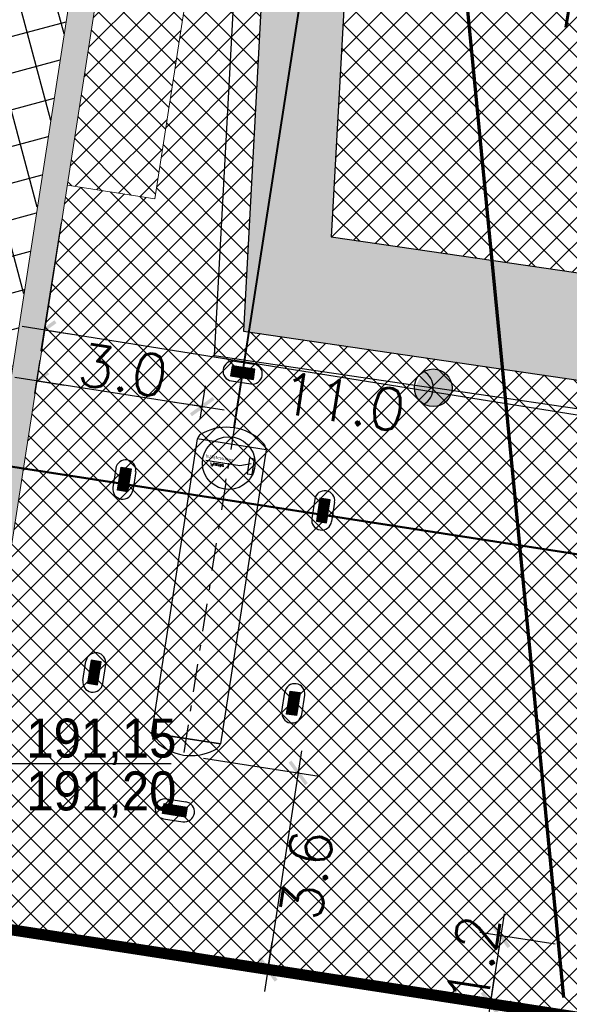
# Model space of a CAD drawing. Header units: metres. Extents: x 5509548 to 5517943, y 5680530 to 5684871.
# Tile 24 of 124: x 5516071 to 5516081, y 5683288 to 5683306. Entities that reach past the tile are written whole.
import ezdxf
from ezdxf import colors
from ezdxf.entities.mleader import LeaderData, LeaderLine
from ezdxf.enums import TextEntityAlignment as Align
from ezdxf.lldxf.tags import DXFTag
from ezdxf.math import Vec2, Vec3

# ---------------------------------------------------------------- set-up
doc = ezdxf.new("R2010")
doc.units = ezdxf.units.M
for name, pattern in [('CENTER', [2, 1.25, -0.25, 0.25, -0.25]), ('DASHDOT', [1, 0.5, -0.25, 0, -0.25]), ('L_0_02', [0])]:
    doc.linetypes.add(name, pattern=pattern)
doc.layers.get('0').update_dxf_attribs({"linetype": 'CONTINUOUS', "lineweight": 18})
doc.layers.get('Defpoints').update_dxf_attribs({"linetype": 'CONTINUOUS'})
for name, color, linetype in [('--EL_LEGENDA', 240, 'CONTINUOUS'), ('--oświetlenie wokół budynku', 240, 'CONTINUOUS'), ('A-Budynek', 170, 'CONTINUOUS'), ('A-Budynek szraf', 170, 'CONTINUOUS'), ('A-Chodniki', 230, 'CONTINUOUS'), ('A-Granica', 94, 'CENTER'), ('A-Nasadzenia', 7, 'CONTINUOUS'), ('A-Nawierzchnie', 41, 'CONTINUOUS'), ('A-Rzędne', 210, 'CONTINUOUS'), ('A-Zbiornik-LPG', 51, 'CONTINUOUS'), ('org', 1, 'CONTINUOUS')]:
    doc.layers.add(name, color=color, linetype=linetype)
for name, color, linetype, lineweight in [('D-WYMIARY', 7, 'CONTINUOUS', 15), ('EGB_DzialkaEwidencyjna', 7, 'L_0_02', 18), ('RR_gaz', 40, 'CONTINUOUS', 40), ('RR_woda_przylacza', 160, 'CONTINUOUS', 70)]:
    doc.layers.add(name, color=color, linetype=linetype, lineweight=lineweight)
doc.styles.add('CP_ATTR', font='simplex.shx', dxfattribs={"bigfont": '@extfont2.shx'})
doc.styles.add('MZSK01', font='arial.ttf', dxfattribs={"width": 0.9, "height": 0.75})
doc.styles.add('ROMANS', font='simplex.shx', dxfattribs={"width": 0.9, "oblique": 15})
doc.styles.get("Standard").update_dxf_attribs({"font": 'simplex.shx'})
tags = doc.linetypes.add('--LINIA_nN', pattern='A,0.5,-0.2,["nN",Standard,S=0.1,R=0,X=-0.1,Y=-0.05],-0.25', length=0.95).pattern_tags.tags
tags[6] = DXFTag(74, 10)
doc.dimstyles.get("Standard").update_dxf_attribs({"dimtxt": 0.18, "dimasz": 0.18, "dimexe": 0.18, "dimexo": 0.0625, "dimgap": 0.09, "dimtad": 0, "dimtih": 1, "dimtoh": 1, "dimdec": 4, "dimzin": 0, "dimdsep": 46, "dimtxsty": 'Standard', "dimcen": 0.09, "dimadec": 0, "dimazin": 0, "dimtfac": 1, "dimtdec": 4, "dimtofl": 0, "dimtmove": 0, "dimatfit": 3, "dimfxl": 1, "dimtolj": 1, "dimtzin": 0, "dimarcsym": 0})

# ---------------------------------------------------------------- blocks, each defined once
blk = doc.blocks.new('_ARCHTICK')
at = {"color": 0, "linetype": 'ByBlock', "lineweight": -2}
blk.add_line((0, 0), (-1, 0), dxfattribs=at)
blk.add_solid([(0.398, 0.309), (0.309, 0.398), (-0.309, -0.398), (-0.398, -0.309)], dxfattribs=at)
blk = doc.blocks.new('*D421')
at = {"layer": 'D-WYMIARY', "color": 14, "lineweight": -2}
for p, q in [((5516073.056, 5683311.889), (5516072.392, 5683307.61)), ((5516072.055, 5683308.047), (5516090.982, 5683305.111)), ((5516090.533, 5683304.823), (5516090.529, 5683304.797))]:
    blk.add_line(p, q, dxfattribs=at)
at = {"layer": 'Defpoints', "color": 0}
for p in [(5516073.112, 5683312.247), (5516090.587, 5683305.172), (5516090.588, 5683305.181)]:
    blk.add_point(p, dxfattribs=at)
at = {"layer": 'D-WYMIARY', "color": 14, "lineweight": -2, "xscale": 0.5, "yscale": 0.5, "zscale": 0.5}
for p, rotation in [((5516072.451, 5683307.985), 171.1838518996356), ((5516090.587, 5683305.172), 351.1838518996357)]:
    blk.add_blockref('_ARCHTICK', p, dxfattribs=dict(at, rotation=rotation))
at = {"layer": 'D-WYMIARY', "color": 50, "linetype": 'ByBlock', "insert": (5516081.454, 5683306.159), "char_height": 0.75, "attachment_point": 5, "rotation": 351.1839}
blk.add_mtext('\\A1;18.4', dxfattribs=at)
blk = doc.blocks.new('*D423')
at = {"layer": 'D-WYMIARY', "color": 14, "lineweight": -2}
for p, q in [((5516071.583, 5683302.406), (5516071.216, 5683300.111)), ((5516082.441, 5683300.669), (5516082.074, 5683298.374)), ((5516082.529, 5683298.686), (5516070.881, 5683300.549))]:
    blk.add_line(p, q, dxfattribs=at)
at = {"layer": 'Defpoints', "color": 0}
for p in [(5516071.641, 5683302.764), (5516082.498, 5683301.027), (5516071.276, 5683300.486)]:
    blk.add_point(p, dxfattribs=at)
at = {"layer": 'D-WYMIARY', "color": 14, "lineweight": -2, "xscale": 0.5, "yscale": 0.5, "zscale": 0.5}
for p, rotation in [((5516071.276, 5683300.486), 170.9135448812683), ((5516082.134, 5683298.749), 350.9135448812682)]:
    blk.add_blockref('_ARCHTICK', p, dxfattribs=dict(at, rotation=rotation))
at = {"layer": 'D-WYMIARY', "color": 50, "linetype": 'ByBlock', "insert": (5516076.638, 5683299.198), "char_height": 0.75, "attachment_point": 5, "rotation": 350.9135}
blk.add_mtext('\\A1;11.0', dxfattribs=at)
blk = doc.blocks.new('*D439')
at = {"layer": 'D-WYMIARY', "color": 14, "lineweight": -2}
for p, q in [((5516079.527, 5683290.017), (5516079.217, 5683288.009)), ((5516080.439, 5683289.472), (5516079.091, 5683289.68)), ((5516080.251, 5683288.254), (5516078.903, 5683288.463))]:
    blk.add_line(p, q, dxfattribs=at)
at = {"layer": 'Defpoints', "color": 0}
for p in [(5516080.797, 5683289.416), (5516079.278, 5683288.405), (5516080.609, 5683288.199)]:
    blk.add_point(p, dxfattribs=at)
at = {"layer": 'D-WYMIARY', "color": 14, "lineweight": -2, "xscale": 0.5, "yscale": 0.5, "zscale": 0.5}
for p, rotation in [((5516079.466, 5683289.622), 81.22534036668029), ((5516079.278, 5683288.405), 261.2253403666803)]:
    blk.add_blockref('_ARCHTICK', p, dxfattribs=dict(at, rotation=rotation))
at = {"layer": 'D-WYMIARY', "color": 50, "linetype": 'ByBlock', "insert": (5516078.97, 5683289.193), "char_height": 0.75, "attachment_point": 5, "rotation": 81.2253}
blk.add_mtext('\\A1;1.2', dxfattribs=at)
blk = doc.blocks.new('*D443')
at = {"layer": 'D-WYMIARY', "color": 14, "lineweight": -2}
for p, q in [((5516075.894, 5683292.938), (5516075.228, 5683288.625)), ((5516074.131, 5683292.805), (5516076.208, 5683292.485)), ((5516073.588, 5683289.283), (5516075.665, 5683288.962))]:
    blk.add_line(p, q, dxfattribs=at)
at = {"layer": 'Defpoints', "color": 0}
for p in [(5516073.773, 5683292.861), (5516073.229, 5683289.338), (5516075.289, 5683289.02)]:
    blk.add_point(p, dxfattribs=at)
at = {"layer": 'D-WYMIARY', "color": 14, "lineweight": -2, "xscale": 0.5, "yscale": 0.5, "zscale": 0.5}
for p, rotation in [((5516075.833, 5683292.543), 81.22534035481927), ((5516075.289, 5683289.02), 261.2253403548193)]:
    blk.add_blockref('_ARCHTICK', p, dxfattribs=dict(at, rotation=rotation))
at = {"layer": 'D-WYMIARY', "color": 50, "linetype": 'ByBlock', "insert": (5516075.981, 5683290.717), "char_height": 0.75, "attachment_point": 5, "rotation": 81.2253}
blk.add_mtext('\\A1;3.6', dxfattribs=at)
blk = doc.blocks.new('*D444')
at = {"layer": 'D-WYMIARY', "color": 14, "lineweight": -2}
for p, q in [((5516071.111, 5683299.348), (5516071.204, 5683299.945)), ((5516074.505, 5683299.049), (5516070.75, 5683299.631)), ((5516074.075, 5683298.888), (5516074.168, 5683299.485))]:
    blk.add_line(p, q, dxfattribs=at)
at = {"layer": 'Defpoints', "color": 0}
for p in [(5516071.145, 5683299.57), (5516071.055, 5683298.99), (5516074.02, 5683298.53)]:
    blk.add_point(p, dxfattribs=at)
at = {"layer": 'D-WYMIARY', "color": 14, "lineweight": -2, "xscale": 0.5, "yscale": 0.5, "zscale": 0.5}
for p, rotation in [((5516071.145, 5683299.57), 171.1838519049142), ((5516074.11, 5683299.11), 351.1838519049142)]:
    blk.add_blockref('_ARCHTICK', p, dxfattribs=dict(at, rotation=rotation))
at = {"layer": 'D-WYMIARY', "color": 50, "linetype": 'ByBlock', "insert": (5516072.693, 5683299.76), "char_height": 0.75, "attachment_point": 5, "rotation": 351.1839}
blk.add_mtext('\\A1;3.0', dxfattribs=at)
blk = doc.blocks.new('lampa_parkowa')
blk.add_hatch(color=256).paths.add_polyline_path([(675, 1, 0.267949), (337, 585, 1.732051), (337, -584, 0.267949)], is_closed=False)
blk.add_circle((0, 1), 675)
blk.add_arc((675, 1), 675, 120, 240)
at = {"style": 'CP_ATTR', "width": 0.5}
for tag, p in [('ATR1', (1047, 558)), ('ATR2', (1047, -668))]:
    blk.add_attdef(tag, text='', height=1000, dxfattribs=at).set_placement(p, align=Align.MIDDLE_LEFT)

msp = doc.modelspace()

# ---------------------------------------------------------------- hatches: boundary and pattern name
at = {"layer": 'A-Budynek', "linetype": 'ByBlock'}
h = msp.add_hatch(color=256, dxfattribs=at)
h.paths.add_polyline_path([(5516047.347, 5683315.768), (5516072.575, 5683311.855), (5516069.858, 5683294.334), (5516044.629, 5683298.247)], flags=16)
h.paths.add_polyline_path([(5516063.054, 5683293.396), (5516062.688, 5683293.453), (5516062.918, 5683294.935), (5516057.354, 5683295.798), (5516057.124, 5683294.316), (5516056.759, 5683294.372), (5516056.989, 5683295.855), (5516051.425, 5683296.717), (5516051.195, 5683295.235), (5516050.83, 5683295.292), (5516051.06, 5683296.774), (5516044.607, 5683297.775), (5516044.377, 5683296.293), (5516044.011, 5683296.349), (5516044.241, 5683297.832), (5516044.093, 5683297.855), (5516046.954, 5683316.304), (5516053.921, 5683315.224), (5516053.961, 5683315.521), (5516054.333, 5683315.463), (5516054.287, 5683315.167), (5516065.78, 5683313.384), (5516065.826, 5683313.683), (5516066.192, 5683313.625), (5516066.145, 5683313.328), (5516073.112, 5683312.247), (5516070.25, 5683293.798), (5516070.102, 5683293.821), (5516069.872, 5683292.338), (5516069.506, 5683292.395), (5516069.736, 5683293.877), (5516063.283, 5683294.878)])
at = {"layer": 'A-Budynek szraf', "linetype": 'ByBlock', "transparency": 33554687}
h = msp.add_hatch(dxfattribs=at)
h.set_pattern_fill('ANSI37', color=256, scale=0.2, angle=60, style=0)
h.set_pattern_definition([(105, (-191.2214, 9e-10), (-0.613362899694, -0.16435009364), []), (195, (-191.2214, 9e-10), (0.16435009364, -0.613362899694), [])])
h.paths.add_polyline_path([(5516072.189, 5683309.364), (5516067.782, 5683309.364), (5516067.782, 5683306.645), (5516071.767, 5683306.645), (5516069.858, 5683294.334), (5516044.629, 5683298.247), (5516047.347, 5683315.768), (5516072.575, 5683311.855)])
h.paths.add_polyline_path([(5516054.454, 5683304.923), (5516060.695, 5683304.923), (5516060.695, 5683303.164), (5516054.454, 5683303.164)], flags=16)
at = {"layer": 'A-Nawierzchnie', "linetype": 'ByBlock', "true_color": 0xb7e0ab, "transparency": 33554687}
h = msp.add_hatch(dxfattribs=at)
h.set_pattern_fill('ANSI37', color=9, scale=0.1, style=0)
h.set_pattern_definition([(45, (615.27432, 129.31925), (-0.224506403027, 0.224506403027), []), (135, (615.27432, 129.31925), (-0.224506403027, -0.224506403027), [])])
h.paths.add_polyline_path([(5516099.664, 5683319.51), (5516093.181, 5683320.492, 0.024008), (5516090.889, 5683320.728), (5516071.667, 5683321.776, -0.024847), (5516069.296, 5683322.023), (5516062.303, 5683323.109, -0.363827), (5516061.033, 5683324.559), (5516063.231, 5683324.231), (5516064.491, 5683332.647), (5516062.295, 5683332.975), (5516065.443, 5683353.379, 0.414214), (5516062.934, 5683356.801), (5516050.09, 5683358.776, 0.414195), (5516046.669, 5683356.267), (5516042.257, 5683327.599, 0.414232), (5516044.766, 5683324.178), (5516053.344, 5683322.858, -0.020079), (5516053.58, 5683322.812), (5516052.669, 5683316.936), (5516054.151, 5683316.706), (5516053.921, 5683315.224), (5516046.954, 5683316.304), (5516046.534, 5683313.591), (5516044.962, 5683313.835), (5516043.962, 5683307.382), (5516045.533, 5683307.139), (5516044.093, 5683297.855), (5516044.241, 5683297.832), (5516044.011, 5683296.349), (5516069.872, 5683292.338), (5516070.102, 5683293.821), (5516070.25, 5683293.798), (5516071.69, 5683303.082), (5516073.261, 5683302.838), (5516074.262, 5683309.291), (5516072.691, 5683309.535), (5516073.112, 5683312.247), (5516066.145, 5683313.328), (5516066.375, 5683314.81), (5516068.141, 5683314.536), (5516068.713, 5683314.453), (5516069.444, 5683314.362), (5516070.422, 5683314.267), (5516071.256, 5683314.211), (5516075.586, 5683313.975), (5516074.85, 5683300.465), (5516082.257, 5683299.38), (5516080.797, 5683289.416), (5516090.875, 5683287.94), (5516092.61, 5683299.784), (5516076.426, 5683302.154), (5516076.853, 5683309.98), (5516087.949, 5683309.371), (5516088.305, 5683315.861), (5516090.617, 5683315.735, -0.024008), (5516092.431, 5683315.549), (5516098.599, 5683314.614), (5516098.319, 5683313.307), (5516091.994, 5683314.283), (5516090.391, 5683303.903), (5516099.094, 5683302.561), (5516096.497, 5683285.747), (5516069.795, 5683289.868), (5516048.343, 5683290.099), (5516034.966, 5683291.964), (5516037.043, 5683305.716), (5516039.999, 5683324.309), (5516043.122, 5683343.076), (5516045.797, 5683360.442), (5516068.333, 5683356.976), (5516067.98, 5683322.477), (5516099.93, 5683320.736)])
at = {"layer": 'A-Nawierzchnie', "linetype": 'ByBlock', "true_color": 0xf8e4d3, "transparency": 33554687}
h = msp.add_hatch(color=254, dxfattribs=at)
h.paths.add_polyline_path([(5516054.151, 5683316.706), (5516052.669, 5683316.936), (5516053.58, 5683322.812, -0.135374), (5516054.979, 5683322.046), (5516054.151, 5683316.706)])
h.paths.add_polyline_path([(5516075.586, 5683313.975), (5516074.85, 5683300.465), (5516082.257, 5683299.38), (5516082.532, 5683301.26), (5516076.426, 5683302.154), (5516076.853, 5683309.98), (5516087.949, 5683309.371), (5516088.036, 5683310.868), (5516076.934, 5683311.473), (5516077.166, 5683315.391), (5516071.338, 5683315.708, -0.0249), (5516068.361, 5683316.02), (5516062.321, 5683316.957), (5516062.091, 5683315.474), (5516068.131, 5683314.538, 0.024826), (5516071.256, 5683314.211), (5516075.586, 5683313.975)])
at = {"layer": 'A-Nawierzchnie', "linetype": 'ByBlock', "true_color": 0xdbccb0, "transparency": 33554687}
h = msp.add_hatch(dxfattribs=at)
h.set_pattern_fill('ANSI37', color=9, scale=0.1, style=0)
h.set_pattern_definition([(45, (0, 0), (-0.224506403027, 0.224506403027), []), (135, (0, 0), (-0.224506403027, -0.224506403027), [])])
h.paths.add_polyline_path([(5516074.262, 5683309.291), (5516072.691, 5683309.535), (5516071.69, 5683303.082), (5516073.261, 5683302.838)])

# ---------------------------------------------------------------- linework, layer by layer
at = {"layer": '--EL_LEGENDA', "linetype": '--LINIA_nN', "ltscale": 5, "elevation": 10.3}
for points in [[(5516072.644, 5683312.815), (5516075.003, 5683312.449), (5516074.325, 5683300.024), (5516078.254, 5683299.448)], [(5516081.761, 5683293.841), (5516080.958, 5683293.958), (5516081.689, 5683298.945), (5516078.254, 5683299.448)]]:
    msp.add_lwpolyline(points, dxfattribs=at)
msp.add_point((5516079.642, 5683288.448))
at = {"layer": 'A-Budynek', "linetype": 'Continuous', "lineweight": 13}
for points in [[(5516044.011, 5683296.349), (5516044.241, 5683297.832), (5516044.093, 5683297.855), (5516046.954, 5683316.304), (5516053.921, 5683315.224), (5516053.961, 5683315.521), (5516054.333, 5683315.463), (5516054.287, 5683315.167), (5516065.78, 5683313.384), (5516065.826, 5683313.683), (5516066.192, 5683313.625), (5516066.145, 5683313.328), (5516073.112, 5683312.247), (5516070.25, 5683293.798), (5516070.102, 5683293.821), (5516069.872, 5683292.338)], [(5516047.347, 5683315.768), (5516072.575, 5683311.855), (5516069.858, 5683294.334), (5516044.629, 5683298.247)]]:
    msp.add_lwpolyline(points, close=True, dxfattribs=at)
msp.add_lwpolyline([(5516072.691, 5683309.535), (5516074.262, 5683309.291), (5516073.261, 5683302.838), (5516071.69, 5683303.082)], dxfattribs=at)
at = {"layer": 'A-Chodniki'}
for p, q in [((5516075.586, 5683313.975), (5516074.85, 5683300.465)), ((5516076.853, 5683309.98, 10.3), (5516076.426, 5683302.154, 10.3))]:
    msp.add_line(p, q, dxfattribs=at)
at = {"layer": 'A-Chodniki', "linetype": 'ByBlock'}
for p, q in [((5516076.426, 5683302.154), (5516082.532, 5683301.26)), ((5516074.85, 5683300.465), (5516082.257, 5683299.38))]:
    msp.add_line(p, q, dxfattribs=at)
at = {"layer": 'A-Granica', "lineweight": 13, "ltscale": 2}
msp.add_lwpolyline([(5516043.122, 5683343.076, 0.2, 0.2, 0), (5516045.797, 5683360.442, 0.2, 0.2, 0), (5516068.333, 5683356.976, 0.2, 0.2, 0), (5516067.98, 5683322.477, 0.2, 0.2, 0), (5516099.93, 5683320.736, 0.2, 0.2, 0), (5516098.319, 5683313.307, 0.2, 0.2, 0), (5516091.994, 5683314.283, 0.2, 0.2, 0), (5516090.391, 5683303.903, 0.2, 0.2, 0), (5516099.094, 5683302.561, 0.2, 0.2, 0), (5516096.497, 5683285.747, 0.2, 0.2, 0), (5516069.795, 5683289.868, 0.2, 0.2, 0), (5516048.343, 5683290.099, 0.2, 0.2, 0), (5516034.966, 5683291.964, 0.2, 0.2, 0), (5516037.043, 5683305.716, 0.2, 0.2, 0), (5516039.999, 5683324.309, 0.2, 0.2, 0)], format="xyseb", close=True, dxfattribs=at)
at = {"layer": 'A-Nasadzenia', "linetype": 'ByBlock', "lineweight": 50}
msp.add_line((5516034.055, 5683303.717), (5516101.386, 5683293.275), dxfattribs=at)
at = {"layer": 'A-Rzędne', "color": 26}
msp.add_line((5516069.707, 5683292.712), (5516073.554, 5683292.712), dxfattribs=at)
at = {"layer": 'A-Zbiornik-LPG', "linetype": 'ByBlock'}
for p, q in [((5516074.692, 5683299.926), (5516075.037, 5683299.873)), ((5516074.636, 5683299.57), (5516074.981, 5683299.516)), ((5516072.561, 5683298.003), (5516072.508, 5683297.658)), ((5516072.918, 5683297.948), (5516072.864, 5683297.603)), ((5516076.129, 5683297.45), (5516076.076, 5683297.105)), ((5516076.486, 5683297.395), (5516076.432, 5683297.05)), ((5516071.971, 5683294.199), (5516072.025, 5683294.544)), ((5516072.328, 5683294.143), (5516072.381, 5683294.488)), ((5516075.539, 5683293.645), (5516075.593, 5683293.99)), ((5516075.896, 5683293.59), (5516075.949, 5683293.935)), ((5516073.202, 5683293.255), (5516073.809, 5683293.161)), ((5516073.202, 5683293.255), (5516074.437, 5683293.064)), ((5516073.474, 5683292.077), (5516073.819, 5683292.024)), ((5516073.419, 5683291.721), (5516073.764, 5683291.668))]:
    msp.add_line(p, q, dxfattribs=at)
at = {"layer": 'A-Zbiornik-LPG'}
for p, q in [((5516074.645, 5683299.843), (5516074.617, 5683299.663)), ((5516075.057, 5683299.779), (5516074.645, 5683299.843)), ((5516075.029, 5683299.599), (5516075.057, 5683299.779)), ((5516074.617, 5683299.663), (5516075.029, 5683299.599)), ((5516074.02, 5683298.53), (5516073.202, 5683293.255)), ((5516075.255, 5683298.338), (5516074.02, 5683298.53)), ((5516075.255, 5683298.338), (5516074.437, 5683293.064)), ((5516074.173, 5683298.151), (5516074.784, 5683298.057)), ((5516074.96, 5683298.184), (5516074.917, 5683297.907)), ((5516075.05, 5683298.17), (5516074.96, 5683298.184)), ((5516075.007, 5683297.893), (5516075.05, 5683298.17)), ((5516072.591, 5683297.611), (5516072.655, 5683298.023)), ((5516072.655, 5683298.023), (5516072.835, 5683297.995)), ((5516072.835, 5683297.995), (5516072.771, 5683297.583)), ((5516074.784, 5683298.057), (5516074.99, 5683298.091)), ((5516074.53, 5683297.745), (5516074.541, 5683297.813)), ((5516074.917, 5683297.907), (5516075.007, 5683297.893)), ((5516072.771, 5683297.583), (5516072.591, 5683297.611)), ((5516076.223, 5683297.469), (5516076.159, 5683297.057)), ((5516076.403, 5683297.441), (5516076.223, 5683297.469)), ((5516076.339, 5683297.029), (5516076.403, 5683297.441)), ((5516076.159, 5683297.057), (5516076.339, 5683297.029)), ((5516072.118, 5683294.564), (5516072.054, 5683294.152)), ((5516072.298, 5683294.536), (5516072.118, 5683294.564)), ((5516072.234, 5683294.124), (5516072.298, 5683294.536)), ((5516072.054, 5683294.152), (5516072.234, 5683294.124)), ((5516075.622, 5683293.599), (5516075.686, 5683294.011)), ((5516075.686, 5683294.011), (5516075.866, 5683293.983)), ((5516075.866, 5683293.983), (5516075.802, 5683293.571)), ((5516075.802, 5683293.571), (5516075.622, 5683293.599)), ((5516074.437, 5683293.064), (5516073.202, 5683293.255)), ((5516073.4, 5683291.814), (5516073.428, 5683291.994)), ((5516073.428, 5683291.994), (5516073.84, 5683291.93)), ((5516073.812, 5683291.75), (5516073.4, 5683291.814)), ((5516073.84, 5683291.93), (5516073.812, 5683291.75))]:
    msp.add_line(p, q, dxfattribs=at)
at = {"layer": 'A-Zbiornik-LPG', "linetype": 'DASHDOT'}
msp.add_line((5516074.7, 5683298.838), (5516073.773, 5683292.861), dxfattribs=at)
at = {"layer": 'A-Zbiornik-LPG', "const_width": 0.18}
for points in [[(5516074.631, 5683299.753), (5516075.043, 5683299.689)], [(5516072.745, 5683298.009), (5516072.681, 5683297.597)], [(5516076.313, 5683297.455), (5516076.249, 5683297.043)], [(5516072.144, 5683294.138), (5516072.208, 5683294.55)], [(5516075.712, 5683293.585), (5516075.776, 5683293.997)], [(5516073.414, 5683291.904), (5516073.826, 5683291.84)]]:
    msp.add_lwpolyline(points, dxfattribs=at)
at = {"layer": 'A-Zbiornik-LPG'}
msp.add_circle((5516074.587, 5683298.097), 0.473, dxfattribs=at)
for centre, radius, start, end in [((5516074.664, 5683299.748), 0.18, 81.1839, 261.1839), ((5516075.009, 5683299.694), 0.18, 261.1839, 81.1839), ((5516074.546, 5683297.834), 0.907, 45.4596, 117.2184), ((5516074.214, 5683298.445), 0.212, 112.9697, 156.5288), ((5516075.044, 5683298.32), 0.212, 5.0383, 49.4031), ((5516072.739, 5683297.976), 0.18, 351.1839, 171.1839), ((5516072.686, 5683297.631), 0.18, 171.1839, 351.1839), ((5516076.308, 5683297.422), 0.18, 351.1839, 171.1839), ((5516076.254, 5683297.077), 0.18, 171.1839, 351.1839), ((5516072.203, 5683294.516), 0.18, 351.1839, 171.1839), ((5516072.149, 5683294.171), 0.18, 171.1839, 351.1839), ((5516075.771, 5683293.963), 0.18, 351.1839, 171.1839), ((5516075.717, 5683293.618), 0.18, 171.1839, 351.1839), ((5516073.412, 5683293.277), 0.212, 185.8389, 229.398), ((5516073.914, 5683293.759), 0.907, 225.1493, 296.9081), ((5516074.242, 5683293.145), 0.212, 292.9647, 337.3294), ((5516073.447, 5683291.899), 0.18, 81.1839, 261.1839), ((5516073.792, 5683291.846), 0.18, 261.1839, 81.1839)]:
    msp.add_arc(centre, radius, start, end, dxfattribs=at)
at = {"layer": 'EGB_DzialkaEwidencyjna', "linetype": 'CONTINUOUS', "lineweight": 18}
msp.add_line((5516096.497, 5683285.747), (5516069.795, 5683289.868), dxfattribs=at)
at = {"layer": 'RR_gaz'}
msp.add_line((5516074.683, 5683298.73), (5516077.123, 5683314.461), dxfattribs=at)
at = {"layer": 'RR_woda_przylacza', "linetype": 'ByBlock'}
msp.add_line((5516078.157, 5683313.491), (5516080.591, 5683288.514), dxfattribs=at)

# ---------------------------------------------------------------- block references
at = {"layer": '--oświetlenie wokół budynku', "xscale": 0.0005, "yscale": 0.0005, "zscale": 0.0005, "rotation": 180}
msp.add_blockref('lampa_parkowa', (5516078.254, 5683299.448, 10.3), dxfattribs=at)

# ---------------------------------------------------------------- texts
at = {"layer": 'A-Rzędne', "color": 26, "char_height": 0.7, "width": 24.42792, "attachment_point": 1, "rotation": 0, "style": 'MZSK01'}
for s, insert in [('\\A1;191,15', (5516070.957, 5683293.517)), ('\\A1;191,20', (5516070.957, 5683292.57))]:
    msp.add_mtext(s, dxfattribs=dict(at, insert=insert))
at = {"layer": 'A-Zbiornik-LPG', "style": 'ROMANS', "oblique": 15, "text_generation_flag": 2, "width": 0.9}
for s, height, p in [(' przyłączeniowa', 0.05786, (5516074.141, 5683298.248)), ('   Puszka ', 0.0579, (5516074.14, 5683298.127))]:
    msp.add_text(s, height=height, rotation=171.1839, dxfattribs=at).set_placement(p)

# ---------------------------------------------------------------- dimensions: what is measured, and where the dimension line sits
at = {"layer": 'D-WYMIARY'}
dim = msp.add_linear_dim(base=(5516090.587, 5683305.172), p1=(5516073.112, 5683312.247), p2=(5516090.588, 5683305.181), angle=351.1839, dimstyle='Standard', override={"dimtxt": 0.75, "dimasz": 0.5, "dimexe": 0.38, "dimexo": 0.3625, "dimgap": 0.05, "dimtad": 2, "dimtih": 0, "dimdec": 1, "dimblk": 'ARCHTICK', "dimblk1": 'ARCHTICK', "dimblk2": 'ARCHTICK', "dimdle": 0.4, "dimclrd": 14, "dimclre": 14, "dimclrt": 50, "dimtvp": 0.3}, dxfattribs=at)
dim.commit()
dim.dimension.update_dxf_attribs({"geometry": '*D421', "text_midpoint": (5516081.454, 5683306.159)})
for p1, p2, distance, picture, middle in [((5516082.498, 5683301.027), (5516071.641, 5683302.764), 2.307, '*D423', (5516076.638, 5683299.198)), ((5516074.02, 5683298.53), (5516071.055, 5683298.99), -0.587, '*D444', (5516072.693, 5683299.76)), ((5516073.773, 5683292.861), (5516073.229, 5683289.338), 2.084, '*D443', (5516075.981, 5683290.717))]:
    dim = msp.add_aligned_dim(p1=p1, p2=p2, distance=distance, dimstyle='Standard', override={"dimtxt": 0.75, "dimasz": 0.5, "dimexe": 0.38, "dimexo": 0.3625, "dimgap": 0.05, "dimtad": 2, "dimtih": 0, "dimdec": 1, "dimblk": 'ARCHTICK', "dimblk1": 'ARCHTICK', "dimblk2": 'ARCHTICK', "dimdle": 0.4, "dimclrd": 14, "dimclre": 14, "dimclrt": 50, "dimtvp": 0.3}, dxfattribs=at)
    dim.commit()
    dim.dimension.update_dxf_attribs({"geometry": picture, "text_midpoint": middle})
dim = msp.add_linear_dim(base=(5516079.278, 5683288.405), p1=(5516080.797, 5683289.416), p2=(5516080.609, 5683288.199), angle=261.2253, dimstyle='Standard', override={"dimtxt": 0.75, "dimasz": 0.5, "dimexe": 0.38, "dimexo": 0.3625, "dimgap": 0.05, "dimtad": 2, "dimtih": 0, "dimdec": 1, "dimblk": 'ARCHTICK', "dimblk1": 'ARCHTICK', "dimblk2": 'ARCHTICK', "dimdle": 0.4, "dimclrd": 14, "dimclre": 14, "dimclrt": 50, "dimtvp": 0.3}, dxfattribs=at)
dim.commit()
dim.dimension.update_dxf_attribs({"geometry": '*D439', "text_midpoint": (5516079.39, 5683289.128), "dimtype": 161})

# ---------------------------------------------------------------- leaders
at = {"layer": 'org', "linetype": 'ByBlock'}
ml = msp.add_multileader_mtext('Standard', dxfattribs=at)
ml.set_content('')
ml.set_leader_properties()
ml.build(insert=Vec2(0, 0))
ml.multileader.update_dxf_attribs({"has_dogleg": 0, "text_right_attachment_type": 6, "dogleg_length": 0.36, "arrow_head_size": 0})
ctx = ml.context
ctx.base_point, ctx.char_height, ctx.arrow_head_size, ctx.landing_gap_size, ctx.plane_origin, ctx.plane_x_axis, ctx.plane_y_axis = Vec3(5516095.887, 5683282.393), 0.18, 0, 0.09, Vec3(-3106245.055, 5666210.727), Vec3(0.75988, -0.650063), Vec3(0.650063, 0.75988)
ctx.right_attachment = 6
notes = []
notes.append((ctx, [(0, (1, 1, 0), (5516096.16, 5683282.159), (-0.75988, 0.650063), 0.36, [(0, [(5516078.684, 5683310.803), (5516078.774, 5683310.141), (5516095.689, 5683284.254)], 256, [])])]))
ctx.mtext, ml.multileader.dxf.content_type = None, 0
for ctx, leaders in notes:
    for number, flags, end, landing, length, lines in leaders:
        leader = LeaderData()
        leader.index, (leader.has_last_leader_line, leader.has_dogleg_vector, leader.attachment_direction) = number, flags
        leader.last_leader_point, leader.dogleg_vector, leader.dogleg_length = Vec3(end), Vec3(landing), length
        for number, points, colour, breaks in lines:
            line = LeaderLine()
            line.index, line.vertices, line.color, line.breaks = number, Vec3.list(points), colors.encode_raw_color(colour), breaks
            leader.lines.append(line)
        ctx.leaders.append(leader)

doc.saveas('drawing.dxf')
